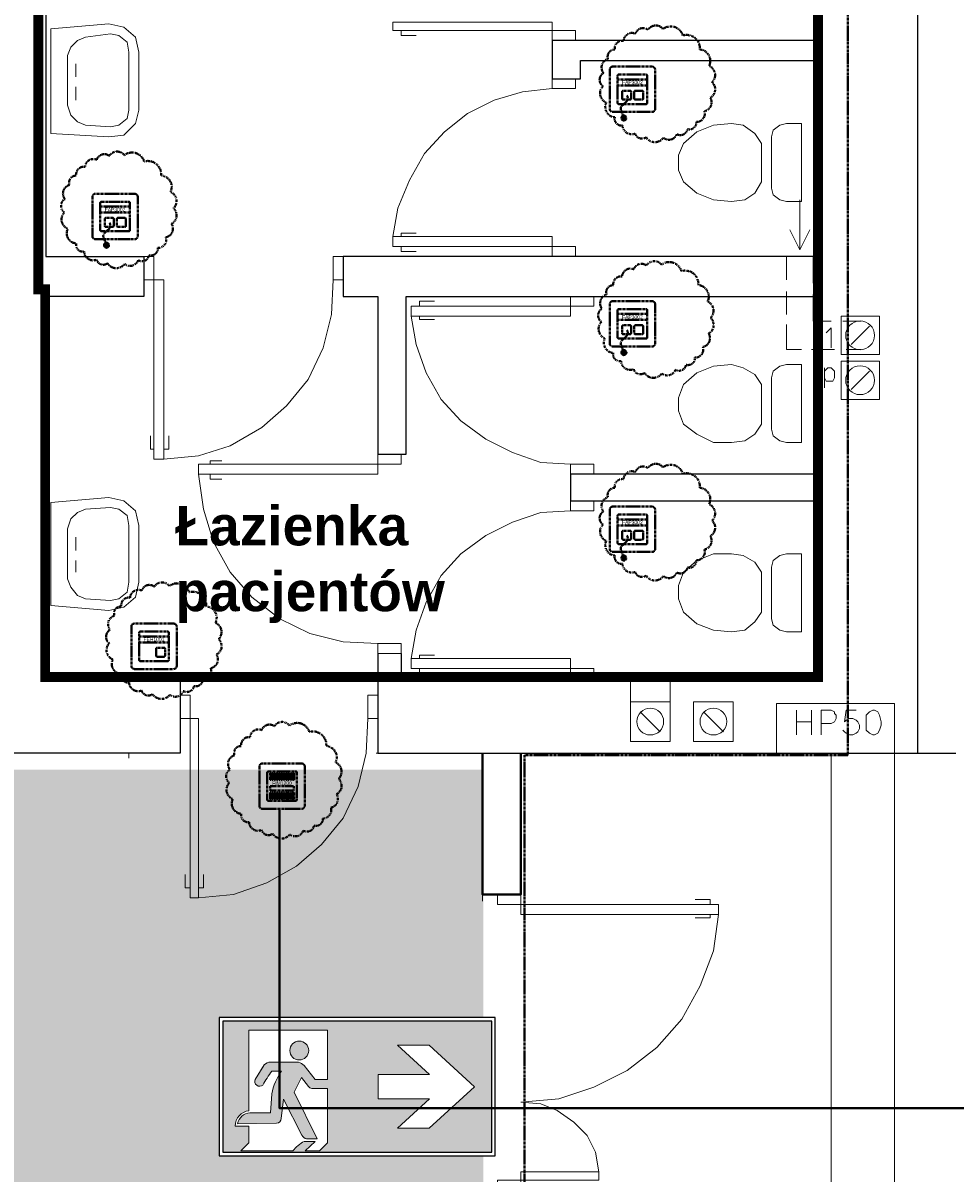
# Model space of a CAD drawing. Header units: millimetres. Extents: x 1 to 17496, y 1 to 30809.
# Tile 58 of 256: x 3512 to 3984, y 13076 to 13659. Entities that reach past the tile are written whole.
import ezdxf
from ezdxf.enums import TextEntityAlignment as Align

# ---------------------------------------------------------------- set-up
doc = ezdxf.new("R2010")
doc.units = ezdxf.units.MM
doc.linetypes.add('BORDER', pattern=[1.75, 0.5, -0.25, 0.5, -0.25, 0, -0.25])
doc.linetypes.add('CENTER', pattern=[2, 1.25, -0.25, 0.25, -0.25])
for name, color, linetype, lineweight in [('0_Przyz_FAP3002', 1, 'CENTER', 40), ('0_Przyz_FEH-1001', 1, 'CENTER', 40), ('0_Przyz_FEH-2001', 1, 'CENTER', 40), ('0_Przyz_FIM1000', 1, 'CENTER', 40), ('0_Przyz_granicze oddziałów', 6, 'CENTER', 40), ('0_Przyz_instalacja do central', 1, 'Continuous', 40), ('0_Przyz_nowe', 211, 'BORDER', 40), ('0_Przyz_WC pacjenta', 30, 'CENTER', 40), ('2DA_SYM', 252, 'Continuous', 25), ('CPCOLOR_255', 255, 'Continuous', 0), ('N_SSP_ewakuacja', 4, 'CENTER', 40)]:
    doc.layers.add(name, color=color, linetype=linetype, lineweight=lineweight)
for name, color, linetype in [('2DE_TXTMARK', 41, 'Continuous'), ('2DE_TXTNUM', 11, 'Continuous'), ('CP_WIPEOUT', 255, 'Continuous'), ('CPCOLOR_green', 114, 'Continuous'), ('PDF _Geometria', 7, 'Continuous')]:
    doc.layers.add(name, color=color, linetype=linetype)
doc.styles.add('arial', font='arialbd.ttf')
doc.styles.add('CP_ATTR', font='ARIAL.TTF')
doc.styles.add('CP_ELATT', font='ARIAL.TTF')

# ---------------------------------------------------------------- blocks, each defined once
blk = doc.blocks.new('ISO_7010_E0A5')
blk.add_wipeout([(-1, 0), (1, 0), (1, 1), (-1, 1)]).dxf.layer = 'CP_WIPEOUT'
at = {"layer": 'CPCOLOR_green'}
h = blk.add_hatch(color=256, dxfattribs=at)
h.paths.add_polyline_path([(-0.975, 0.975), (0.975, 0.975), (0.975, 0.025), (-0.975, 0.025)])
h.paths.add_polyline_path([(0.1514, 0.4111), (0.5236, 0.4111), (0.2916, 0.1996), (0.5204, 0.1996), (0.8499, 0.4998), (0.5204, 0.8), (0.2916, 0.8), (0.5236, 0.5886), (0.1514, 0.5886)], flags=16)
h.paths.add_polyline_path([(-0.2151, 0.4877), (-0.3298, 0.4877, -0.26429), (-0.353, 0.5015), (-0.4048, 0.5672), (-0.4567, 0.4598), (-0.2918, 0.1215), (-0.3669, 0.1215, -0.234795), (-0.4013, 0.1487), (-0.535, 0.409), (-0.5503, 0.27, -0.398067), (-0.5845, 0.2349), (-0.8679, 0.232, -0.330088), (-0.7779, 0.3117), (-0.6295, 0.3117), (-0.6192, 0.4488, -0.104561), (-0.5502, 0.6122), (-0.6192, 0.6122, 0.028533), (-0.6848, 0.5115, -0.779844), (-0.7403, 0.5525), (-0.6743, 0.6572, -0.237785), (-0.6261, 0.6778), (-0.4256, 0.6778, -0.136468), (-0.3844, 0.6536), (-0.3047, 0.5528), (-0.2151, 0.5528), (-0.2151, 0.9094), (-0.785, 0.9094), (-0.785, 0.3258, 0.385257), (-0.8839, 0.2152), (-0.785, 0.2152), (-0.785, 0.0936), (-0.8437, 0.035), (-0.4671, 0.035, -0.099951), (-0.3841, 0.1041), (-0.3049, 0.1041), (-0.3772, 0.035), (-0.2736, 0.035), (-0.2151, 0.0936)], flags=16)
h.paths.add_polyline_path([(-0.3521, 0.7616, 1), (-0.4886, 0.7616, 1)], flags=0)
at = {"layer": 'CPCOLOR_255'}
for p, q in [((-0.2151, 0.9094), (-0.785, 0.9094)), ((-0.785, 0.9094), (-0.785, 0.3258)), ((-0.2151, 0.5528), (-0.2151, 0.9094)), ((0.2916, 0.8), (0.5204, 0.8)), ((0.2916, 0.8), (0.5236, 0.5886)), ((0.5204, 0.8), (0.8499, 0.4998)), ((-0.4256, 0.6778), (-0.6261, 0.6778)), ((-0.7403, 0.5525), (-0.6743, 0.6572)), ((-0.7403, 0.5525), (-0.6777, 0.6534)), ((-0.5502, 0.6122), (-0.6192, 0.6122)), ((-0.3047, 0.5528), (-0.3844, 0.6536)), ((0.1514, 0.5886), (0.5236, 0.5886)), ((0.1514, 0.4111), (0.1514, 0.5886)), ((-0.4048, 0.5672), (-0.4567, 0.4598)), ((-0.4048, 0.5672), (-0.353, 0.5015)), ((-0.2151, 0.5528), (-0.3047, 0.5528)), ((0.5204, 0.1996), (0.8499, 0.4998)), ((-0.6295, 0.3117), (-0.6192, 0.4488)), ((-0.4567, 0.4598), (-0.2918, 0.1215)), ((-0.2151, 0.4877), (-0.3289, 0.4877)), ((-0.2151, 0.0936), (-0.2151, 0.4877)), ((-0.535, 0.409), (-0.5503, 0.27)), ((-0.535, 0.409), (-0.4013, 0.1487)), ((0.5236, 0.4111), (0.1514, 0.4111)), ((0.2916, 0.1996), (0.5236, 0.4111)), ((-0.7779, 0.3117), (-0.6295, 0.3117)), ((-0.8839, 0.2152), (-0.785, 0.2152)), ((-0.5845, 0.2349), (-0.8679, 0.232)), ((-0.785, 0.2152), (-0.785, 0.0936)), ((0.2916, 0.1996), (0.5204, 0.1996)), ((-0.785, 0.0936), (-0.8437, 0.035)), ((-0.3049, 0.1041), (-0.3841, 0.1041)), ((-0.3772, 0.035), (-0.3049, 0.1041)), ((-0.2918, 0.1215), (-0.3669, 0.1215)), ((-0.2151, 0.0936), (-0.2736, 0.035)), ((-0.4671, 0.035), (-0.8437, 0.035)), ((-0.2736, 0.035), (-0.3772, 0.035))]:
    blk.add_line(p, q, dxfattribs=at)
blk.add_circle((-0.4204, 0.7616), 0.0683, dxfattribs=at)
for centre, radius, start, end in [((-0.6297, 0.6196), 0.0583, 86.41036, 139.91315), ((-0.4485, 0.5916), 0.0892, 43.98821, 75.07232), ((0.2304, -0.0129), 1.0548, 143.65031, 150.18774), ((-0.1982, 0.3673), 0.4288, 145.1586, 169.03553), ((-0.7074, 0.5389), 0.0356, 157.65693, 309.45155), ((-0.3293, 0.5151), 0.0273, 209.85459, 270.92853), ((-0.7733, 0.2158), 0.1106, 96.05843, 180.33658), ((-0.7691, 0.2111), 0.101, 94.97211, 168.04191), ((-0.586, 0.2706), 0.0357, 272.34884, 359.17222), ((-0.2544, -0.1357), 0.2727, 118.40112, 141.23233), ((-0.3567, 0.1697), 0.0493, 205.1899, 258.04358)]:
    blk.add_arc(centre, radius, start, end, dxfattribs=at)
at = {"layer": 'CPCOLOR_green'}
blk.add_lwpolyline([(-0.975, 0.025), (0.975, 0.025), (0.975, 0.975), (-0.975, 0.975)], close=True, dxfattribs=at)
at = {"layer": 'Defpoints'}
blk.add_lwpolyline([(-1, 0), (1, 0), (1, 1), (-1, 1)], close=True, dxfattribs=at)
at = {"linetype": 'ByBlock', "style": 'CP_ATTR', "flags": 9}
for tag, p in [('NAME', (0.0323, 0.0181)), ('NUMBER', (0.0323, 0.018)), ('OTHER', (0.0323, 0.0179))]:
    blk.add_attdef(tag, text='', height=0.00005, dxfattribs=at).set_placement(p, align=Align.MIDDLE_LEFT)
blk = doc.blocks.new('2de_abb_sig_045_1psoxj')
blk.add_lwpolyline([(0, 20), (0, 0, 0.414214), (1.5, -1.5), (21.5, -1.5, 0.414214), (23, 0), (23, 20, 0.414214), (21.5, 21.5), (1.5, 21.5, 0.414214)], format="xyb", close=True)
at = {"flags": 128}
for points in [[(4.6, 17.5), (18.4, 17.5)], [(4, 3.1), (4, 16.9)], [(19, 16.9), (19, 3.1)], [(18.4, 2.5), (4.6, 2.5)]]:
    blk.add_lwpolyline(points, dxfattribs=at)
for centre, start, end in [((4.6, 16.9), 90, 180), ((18.4, 16.9), 0, 90), ((4.6, 3.1), 180, 270), ((18.4, 3.1), 270, 0)]:
    blk.add_arc(centre, 0.6, start, end)
at = {"linetype": 'Continuous', "style": 'CP_ATTR', "flags": 9}
for tag in ['NAME', 'ARTICLE', 'MARK2', 'OTHER1', 'PRODUCT-TYPE', 'ORDER-NO', 'PRODUCER', 'VOLTAGE', 'CURRENT', 'POWER', 'CHARACTER', 'IP', 'OTHER', 'LINK', 'WEIGHT', 'NUMBER', 'GROUP', 'FUNCTION', 'EL-STATUS']:
    blk.add_attdef(tag, text='', height=0.00005, dxfattribs=at).set_placement((0, 0), align=Align.MIDDLE_LEFT)
at = {"layer": '2DE_TXTMARK', "linetype": 'ByBlock', "style": 'CP_ATTR', "width": 0.8, "flags": 8}
blk.add_attdef('MARK1', text='', height=1.8, dxfattribs=at).set_placement((11.5, 27), align=Align.CENTER)
at = {"layer": '2DE_TXTNUM', "style": 'CP_ELATT', "width": 0.8}
blk.add_attdef('TAG', text='', height=2.5, dxfattribs=at).set_placement((11.5, 23), align=Align.CENTER)
blk = doc.blocks.new('2de_abb_sig_011_53jswgj')
blk.add_hatch(color=256).paths.add_polyline_path([(4.43, -14.56, 0.52796), (2.73, -13.39, 1.894083)])
for p, q in [((15, 5), (0, 5)), ((15, 2), (0, 2)), ((2.32, -1.2), (2.32, -4.8)), ((6.38, -0.75), (2.76, -0.75)), ((2.77, -5.25), (6.37, -5.25)), ((6.82, -4.8), (6.82, -1.2)), ((6.82, -4.35), (6.82, -4.35)), ((8.47, -1.2), (8.47, -4.8)), ((12.53, -0.75), (8.91, -0.75)), ((8.92, -5.25), (12.52, -5.25)), ((12.97, -4.8), (12.97, -1.2)), ((12.97, -4.35), (12.97, -4.35)), ((1.71, -10.8), (3.18, -14.56)), ((4.46, -6.18), (2.81, -7.85))]:
    blk.add_line(p, q)
at = {"flags": 128}
for points in [[(0, -6.9), (0, 6.9)], [(0.6, 7.5), (14.4, 7.5)], [(15, 6.9), (15, -6.9)], [(14.4, -7.5), (0.6, -7.5)]]:
    blk.add_lwpolyline(points, dxfattribs=at)
blk.add_circle((3.18, -14.56), 1.25)
for centre, radius, start, end in [((0.6, 6.9), 0.6, 90, 180), ((14.4, 6.9), 0.6, 0, 90), ((2.77, -1.2), 0.45, 88.75983, 180), ((2.77, -4.8), 0.45, 180, 270), ((2.77, -4.52), 2.36, 315.55137, 40.26904), ((6.37, -1.2), 0.45, 0, 91.24017), ((6.37, -4.8), 0.45, 270, 0), ((8.92, -1.2), 0.45, 88.75983, 180), ((8.92, -4.8), 0.45, 180, 270), ((12.52, -1.2), 0.45, 0, 91.24017), ((12.52, -4.8), 0.45, 270, 0), ((0.6, -6.9), 0.6, 180, 270), ((3.91, -9.94), 2.36, 117.73799, 201.32906), ((14.4, -6.9), 0.6, 270, 0)]:
    blk.add_arc(centre, radius, start, end)
at = {"linetype": 'Continuous', "style": 'CP_ATTR', "flags": 9}
for tag in ['NAME', 'ARTICLE', 'MARK2', 'OTHER1', 'PRODUCT-TYPE', 'ORDER-NO', 'PRODUCER', 'VOLTAGE', 'CURRENT', 'POWER', 'CHARACTER', 'IP', 'OTHER', 'LINK', 'WEIGHT', 'NUMBER', 'GROUP', 'FUNCTION', 'EL-STATUS']:
    blk.add_attdef(tag, text='', height=0.00005, dxfattribs=at).set_placement((0, -6.9), align=Align.MIDDLE_LEFT)
at = {"layer": '2DE_TXTMARK', "linetype": 'ByBlock', "style": 'CP_ATTR', "width": 0.8, "flags": 8}
blk.add_attdef('MARK1', text='', height=1.8, dxfattribs=at).set_placement((7.5, 3.5), align=Align.MIDDLE_CENTER)
at = {"layer": '2DE_TXTNUM', "style": 'CP_ELATT', "width": 0.8}
blk.add_attdef('TAG', text='', height=2.5, dxfattribs=at).set_placement((7.5, 9), align=Align.CENTER)
blk = doc.blocks.new('2de_abb_sig_004_fzxky90')
blk.add_hatch(color=10).paths.add_polyline_path([(1.5, -2.25), (13.5, -2.25), (13.5, 0), (1.5, 0)])
at = {"color": 10}
for p, q in [((1.5, 0), (13.5, 0)), ((1.5, 0), (1.5, -2.25)), ((13.5, 0), (13.5, -2.25)), ((1.5, -2.25), (13.5, -2.25))]:
    blk.add_line(p, q, dxfattribs=at)
at = {"flags": 128}
for points in [[(0, -6.9), (0, 6.9)], [(0.6, 7.5), (14.4, 7.5)], [(15, 6.9), (15, -6.9)], [(14.4, -7.5), (0.6, -7.5)]]:
    blk.add_lwpolyline(points, dxfattribs=at)
for points in [[(1.5, 3.38), (1.5, 6.38)], [(1.95, 6.38), (1.95, 3.38)], [(2.4, 3.38), (2.4, 6.38)], [(2.85, 6.38), (2.85, 3.38)], [(3.3, 3.38), (3.3, 6.38)], [(3.75, 6.38), (3.75, 3.38)], [(4.2, 3.38), (4.2, 6.38)], [(4.65, 6.38), (4.65, 3.38)], [(5.1, 3.38), (5.1, 6.38)], [(5.55, 6.38), (5.55, 3.38)], [(6, 3.38), (6, 6.38)], [(6.45, 6.38), (6.45, 3.38)], [(6.9, 3.38), (6.9, 6.38)], [(7.35, 6.38), (7.35, 3.38)], [(7.8, 3.38), (7.8, 6.38)], [(8.25, 6.38), (8.25, 3.38)], [(8.7, 3.38), (8.7, 6.38)], [(9.15, 6.38), (9.15, 3.38)], [(9.6, 3.38), (9.6, 6.38)], [(10.05, 6.38), (10.05, 3.38)], [(10.5, 3.38), (10.5, 6.38)], [(10.95, 6.38), (10.95, 3.38)], [(11.4, 3.38), (11.4, 6.38)], [(11.85, 6.38), (11.85, 3.38)], [(12.3, 3.38), (12.3, 6.38)], [(12.75, 6.38), (12.75, 3.38)], [(13.2, 3.38), (13.2, 6.38)], [(13.65, 6.38), (13.65, 3.38)], [(1.5, -6.38), (1.5, -3.38)], [(1.95, -3.38), (1.95, -6.38)], [(2.4, -6.38), (2.4, -3.38)], [(2.85, -3.38), (2.85, -6.38)], [(3.3, -6.38), (3.3, -3.38)], [(3.75, -3.38), (3.75, -6.38)], [(4.2, -6.38), (4.2, -3.38)], [(4.65, -3.38), (4.65, -6.38)], [(5.1, -6.38), (5.1, -3.38)], [(5.55, -3.38), (5.55, -6.38)], [(6, -6.38), (6, -3.38)], [(6.45, -3.38), (6.45, -6.38)], [(6.9, -6.38), (6.9, -3.38)], [(7.35, -3.38), (7.35, -6.38)], [(7.8, -6.38), (7.8, -3.38)], [(8.25, -3.38), (8.25, -6.38)], [(8.7, -6.38), (8.7, -3.38)], [(9.15, -3.38), (9.15, -6.38)], [(9.6, -6.38), (9.6, -3.38)], [(10.05, -3.38), (10.05, -6.38)], [(10.5, -6.38), (10.5, -3.38)], [(10.95, -3.38), (10.95, -6.38)], [(11.4, -6.38), (11.4, -3.38)], [(11.85, -3.38), (11.85, -6.38)], [(12.3, -6.38), (12.3, -3.38)], [(12.75, -3.38), (12.75, -6.38)], [(13.2, -6.38), (13.2, -3.38)], [(13.65, -3.38), (13.65, -6.38)]]:
    blk.add_lwpolyline(points)
for centre, radius, start, end in [((0.6, 6.9), 0.6, 90, 180), ((1.73, 6.38), 0.225, 0, 180), ((2.63, 6.38), 0.225, 0, 180), ((3.53, 6.38), 0.225, 0, 180), ((4.43, 6.38), 0.225, 0, 180), ((5.33, 6.38), 0.225, 0, 180), ((6.23, 6.38), 0.225, 0, 180), ((7.13, 6.38), 0.225, 0, 180), ((8.03, 6.38), 0.225, 0, 180), ((8.93, 6.38), 0.225, 0, 180), ((9.83, 6.38), 0.225, 0, 180), ((10.73, 6.38), 0.225, 0, 180), ((11.63, 6.38), 0.225, 0, 180), ((12.53, 6.38), 0.225, 0, 180), ((13.43, 6.38), 0.225, 0, 180), ((14.4, 6.9), 0.6, 0, 90), ((1.73, 3.38), 0.225, 180, 0), ((2.63, 3.38), 0.225, 180, 0), ((3.53, 3.38), 0.225, 180, 0), ((4.43, 3.38), 0.225, 180, 0), ((5.33, 3.38), 0.225, 180, 0), ((6.23, 3.38), 0.225, 180, 0), ((7.13, 3.38), 0.225, 180, 0), ((8.03, 3.38), 0.225, 180, 0), ((8.93, 3.38), 0.225, 180, 0), ((9.83, 3.38), 0.225, 180, 0), ((10.73, 3.38), 0.225, 180, 0), ((11.63, 3.38), 0.225, 180, 0), ((12.53, 3.38), 0.225, 180, 0), ((13.43, 3.38), 0.225, 180, 0), ((1.73, -3.38), 0.225, 0, 180), ((2.63, -3.38), 0.225, 0, 180), ((3.53, -3.38), 0.225, 0, 180), ((4.43, -3.38), 0.225, 0, 180), ((5.33, -3.38), 0.225, 0, 180), ((6.23, -3.38), 0.225, 0, 180), ((7.13, -3.38), 0.225, 0, 180), ((8.03, -3.38), 0.225, 0, 180), ((8.93, -3.38), 0.225, 0, 180), ((9.83, -3.38), 0.225, 0, 180), ((10.73, -3.38), 0.225, 0, 180), ((11.63, -3.38), 0.225, 0, 180), ((12.53, -3.38), 0.225, 0, 180), ((13.43, -3.38), 0.225, 0, 180), ((0.6, -6.9), 0.6, 180, 270), ((1.73, -6.38), 0.225, 180, 0), ((2.63, -6.38), 0.225, 180, 0), ((3.53, -6.38), 0.225, 180, 0), ((4.43, -6.38), 0.225, 180, 0), ((5.33, -6.38), 0.225, 180, 0), ((6.23, -6.38), 0.225, 180, 0), ((7.13, -6.38), 0.225, 180, 0), ((8.03, -6.38), 0.225, 180, 0), ((8.93, -6.38), 0.225, 180, 0), ((9.83, -6.38), 0.225, 180, 0), ((10.73, -6.38), 0.225, 180, 0), ((11.63, -6.38), 0.225, 180, 0), ((12.53, -6.38), 0.225, 180, 0), ((13.43, -6.38), 0.225, 180, 0), ((14.4, -6.9), 0.6, 270, 0)]:
    blk.add_arc(centre, radius, start, end)
at = {"linetype": 'Continuous', "style": 'CP_ATTR', "flags": 9}
for tag in ['EL-STATUS', 'FUNCTION', 'GROUP', 'NUMBER', 'WEIGHT', 'LINK', 'OTHER', 'IP', 'CHARACTER', 'POWER', 'CURRENT', 'VOLTAGE', 'PRODUCER', 'ORDER-NO', 'PRODUCT-TYPE', 'OTHER1', 'MARK2', 'ARTICLE', 'NAME']:
    blk.add_attdef(tag, text='', height=0.00005, dxfattribs=at).set_placement((0, -6.9), align=Align.MIDDLE_LEFT)
at = {"layer": '2DE_TXTMARK', "linetype": 'ByBlock', "style": 'CP_ATTR', "width": 0.8, "flags": 8}
blk.add_attdef('MARK1', text='', height=1.8, dxfattribs=at).set_placement((7.5, 1.5), align=Align.MIDDLE_CENTER)
at = {"layer": '2DE_TXTNUM', "style": 'CP_ELATT', "width": 0.8}
blk.add_attdef('TAG', text='', height=2.5, dxfattribs=at).set_placement((7.5, 9), align=Align.CENTER)
blk = doc.blocks.new('2de_abb_sig_001_fzxmh7f')
for p, q in [((15, 5), (0, 5)), ((15, 2), (0, 2)), ((8.57, -1.2), (8.57, -4.8)), ((12.63, -0.75), (9.01, -0.75)), ((9.02, -5.25), (12.62, -5.25)), ((13.07, -4.8), (13.07, -1.2)), ((13.07, -4.35), (13.07, -4.35))]:
    blk.add_line(p, q)
at = {"flags": 128}
for points in [[(0, -6.9), (0, 6.9)], [(0.6, 7.5), (14.4, 7.5)], [(15, 6.9), (15, -6.9)], [(14.4, -7.5), (0.6, -7.5)]]:
    blk.add_lwpolyline(points, dxfattribs=at)
for centre, radius, start, end in [((0.6, 6.9), 0.6, 90, 180), ((14.4, 6.9), 0.6, 0, 90), ((9.02, -1.2), 0.45, 88.75983, 180), ((9.02, -4.8), 0.45, 180, 270), ((12.62, -1.2), 0.45, 0, 91.24017), ((12.62, -4.8), 0.45, 270, 0), ((0.6, -6.9), 0.6, 180, 270), ((14.4, -6.9), 0.6, 270, 0)]:
    blk.add_arc(centre, radius, start, end)
at = {"linetype": 'Continuous', "style": 'CP_ATTR', "flags": 9}
for tag in ['NAME', 'ARTICLE', 'MARK2', 'OTHER1', 'PRODUCT-TYPE', 'ORDER-NO', 'PRODUCER', 'VOLTAGE', 'CURRENT', 'POWER', 'CHARACTER', 'IP', 'OTHER', 'LINK', 'WEIGHT', 'NUMBER', 'GROUP', 'FUNCTION', 'EL-STATUS']:
    blk.add_attdef(tag, text='', height=0.00005, dxfattribs=at).set_placement((0, -6.9), align=Align.MIDDLE_LEFT)
at = {"layer": '2DE_TXTMARK', "linetype": 'ByBlock', "style": 'CP_ATTR', "width": 0.8, "flags": 8}
blk.add_attdef('MARK1', text='', height=1.8, dxfattribs=at).set_placement((7.5, 3.5), align=Align.MIDDLE_CENTER)
at = {"layer": '2DE_TXTNUM', "style": 'CP_ELATT', "width": 0.8}
blk.add_attdef('TAG', text='', height=2.5, dxfattribs=at).set_placement((7.5, 9), align=Align.CENTER)

msp = doc.modelspace()

# ---------------------------------------------------------------- hatches: boundary and pattern name
at = {"layer": 'N_SSP_ewakuacja', "lineweight": 60, "transparency": 33554457}
h = msp.add_hatch(color=51, dxfattribs=at)
h.dxf.hatch_style = 1
h.paths.add_polyline_path([(2065.42, 13646.69), (2063.33, 13641.34), (2063.33, 13053.54), (2311.57, 13053.54), (2311.57, 12988.19), (3533.21, 12988.19), (3533.21, 12752.13), (3745.02, 12752.13), (3745.02, 13280.77), (2252.97, 13280.77), (2252.97, 13416.64), (2196.29, 13416.64), (2196.29, 13646.69)])

# ---------------------------------------------------------------- linework, layer by layer
at = {"layer": '0_Przyz_granicze oddziałów'}
msp.add_lwpolyline([(3929.87, 14543.81), (3929.87, 13288.09), (3765.88, 13288.09), (3765.88, 12988.82), (3926.12, 12988.82), (3926.12, 12093.93)], dxfattribs=at)
at = {"layer": '0_Przyz_nowe', "color": 5}
for points in [[(3846.26, 13652.9, -0.5206), (3854.89, 13645.79, -0.5206), (3854.89, 13645.79, -0.5206), (3859.61, 13637.44, -0.5206), (3859.61, 13637.44, -0.5206), (3861.13, 13629.1, -0.5206), (3861.13, 13629.1, -0.5206), (3860.11, 13621.34, -0.5206), (3860.11, 13621.34, -0.5206), (3857.21, 13614.44, -0.5206), (3857.21, 13614.44, -0.5206), (3853.15, 13609.07, -0.5206), (3853.15, 13609.07, -0.5206), (3848.65, 13605.37, -0.5206), (3848.65, 13605.37, -0.5206), (3843.21, 13602.83, -0.5206), (3843.21, 13602.83, -0.5206), (3836.39, 13600.95, -0.5206), (3836.39, 13600.95, -0.5206), (3827.61, 13601.24, -0.5206), (3827.61, 13601.24, -0.5206), (3822.09, 13603.12, -0.5206), (3822.09, 13603.12, -0.5206), (3815.71, 13607.19, -0.5206), (3815.71, 13607.19, -0.5206), (3811.73, 13611.37, -0.5206), (3811.73, 13611.37, -0.5206), (3807.43, 13618.82, -0.5206), (3807.43, 13618.82, -0.5206), (3805.69, 13627.09, -0.5206), (3805.69, 13627.09, -0.5206), (3805.98, 13633.84, -0.5206), (3805.98, 13633.84, -0.5206), (3808.3, 13641.02, -0.5206), (3808.3, 13641.02, -0.5206), (3811.79, 13645.74, -0.5206), (3811.79, 13645.74, -0.5206), (3816.21, 13650.16, -0.5206), (3816.21, 13650.16, -0.5206), (3822.16, 13653.79, -0.5206), (3822.16, 13653.79, -0.5206), (3828.55, 13655.75, -0.5206), (3828.55, 13655.75, -0.5206), (3836.17, 13656.11, -0.5206), (3836.17, 13656.11, -0.5206)], [(3573.11, 13588.99, -0.5206), (3581.74, 13581.88, -0.5206), (3581.74, 13581.88, -0.5206), (3586.46, 13573.53, -0.5206), (3586.46, 13573.53, -0.5206), (3587.98, 13565.19, -0.5206), (3587.98, 13565.19, -0.5206), (3586.97, 13557.42, -0.5206), (3586.97, 13557.42, -0.5206), (3584.06, 13550.53, -0.5206), (3584.06, 13550.53, -0.5206), (3580, 13545.16, -0.5206), (3580, 13545.16, -0.5206), (3575.5, 13541.46, -0.5206), (3575.5, 13541.46, -0.5206), (3570.06, 13538.92, -0.5206), (3570.06, 13538.92, -0.5206), (3563.24, 13537.03, -0.5206), (3563.24, 13537.03, -0.5206), (3554.46, 13537.33, -0.5206), (3554.46, 13537.33, -0.5206), (3548.95, 13539.21, -0.5206), (3548.95, 13539.21, -0.5206), (3542.56, 13543.28, -0.5206), (3542.56, 13543.28, -0.5206), (3538.59, 13547.46, -0.5206), (3538.59, 13547.46, -0.5206), (3534.29, 13554.91, -0.5206), (3534.29, 13554.91, -0.5206), (3532.54, 13563.18, -0.5206), (3532.54, 13563.18, -0.5206), (3532.83, 13569.93, -0.5206), (3532.83, 13569.93, -0.5206), (3535.16, 13577.11, -0.5206), (3535.16, 13577.11, -0.5206), (3538.64, 13581.83, -0.5206), (3538.64, 13581.83, -0.5206), (3543.07, 13586.25, -0.5206), (3543.07, 13586.25, -0.5206), (3549.02, 13589.88, -0.5206), (3549.02, 13589.88, -0.5206), (3555.4, 13591.84, -0.5206), (3555.4, 13591.84, -0.5206), (3563.02, 13592.2, -0.5206), (3563.02, 13592.2, -0.5206)], [(3845.49, 13533.45, -0.5206), (3854.13, 13526.34, -0.5206), (3854.13, 13526.34, -0.5206), (3858.85, 13517.99, -0.5206), (3858.85, 13517.99, -0.5206), (3860.37, 13509.65, -0.5206), (3860.37, 13509.65, -0.5206), (3859.35, 13501.88, -0.5206), (3859.35, 13501.88, -0.5206), (3856.45, 13494.99, -0.5206), (3856.45, 13494.99, -0.5206), (3852.39, 13489.62, -0.5206), (3852.39, 13489.62, -0.5206), (3847.89, 13485.92, -0.5206), (3847.89, 13485.92, -0.5206), (3842.45, 13483.38, -0.5206), (3842.45, 13483.38, -0.5206), (3835.63, 13481.49, -0.5206), (3835.63, 13481.49, -0.5206), (3826.85, 13481.78, -0.5206), (3826.85, 13481.78, -0.5206), (3821.33, 13483.67, -0.5206), (3821.33, 13483.67, -0.5206), (3814.95, 13487.73, -0.5206), (3814.95, 13487.73, -0.5206), (3810.97, 13491.92, -0.5206), (3810.97, 13491.92, -0.5206), (3806.67, 13499.36, -0.5206), (3806.67, 13499.36, -0.5206), (3804.93, 13507.64, -0.5206), (3804.93, 13507.64, -0.5206), (3805.22, 13514.38, -0.5206), (3805.22, 13514.38, -0.5206), (3807.54, 13521.57, -0.5206), (3807.54, 13521.57, -0.5206), (3811.03, 13526.28, -0.5206), (3811.03, 13526.28, -0.5206), (3815.45, 13530.71, -0.5206), (3815.45, 13530.71, -0.5206), (3821.4, 13534.34, -0.5206), (3821.4, 13534.34, -0.5206), (3827.79, 13536.3, -0.5206), (3827.79, 13536.3, -0.5206), (3835.41, 13536.66, -0.5206), (3835.41, 13536.66, -0.5206)], [(3846.26, 13430.73, -0.5206), (3854.89, 13423.62, -0.5206), (3854.89, 13423.62, -0.5206), (3859.61, 13415.28, -0.5206), (3859.61, 13415.28, -0.5206), (3861.13, 13406.93, -0.5206), (3861.13, 13406.93, -0.5206), (3860.11, 13399.17, -0.5206), (3860.11, 13399.17, -0.5206), (3857.21, 13392.27, -0.5206), (3857.21, 13392.27, -0.5206), (3853.15, 13386.9, -0.5206), (3853.15, 13386.9, -0.5206), (3848.65, 13383.2, -0.5206), (3848.65, 13383.2, -0.5206), (3843.21, 13380.66, -0.5206), (3843.21, 13380.66, -0.5206), (3836.39, 13378.78, -0.5206), (3836.39, 13378.78, -0.5206), (3827.61, 13379.07, -0.5206), (3827.61, 13379.07, -0.5206), (3822.09, 13380.95, -0.5206), (3822.09, 13380.95, -0.5206), (3815.71, 13385.02, -0.5206), (3815.71, 13385.02, -0.5206), (3811.73, 13389.2, -0.5206), (3811.73, 13389.2, -0.5206), (3807.43, 13396.65, -0.5206), (3807.43, 13396.65, -0.5206), (3805.69, 13404.92, -0.5206), (3805.69, 13404.92, -0.5206), (3805.98, 13411.67, -0.5206), (3805.98, 13411.67, -0.5206), (3808.3, 13418.85, -0.5206), (3808.3, 13418.85, -0.5206), (3811.79, 13423.57, -0.5206), (3811.79, 13423.57, -0.5206), (3816.21, 13427.99, -0.5206), (3816.21, 13427.99, -0.5206), (3822.16, 13431.62, -0.5206), (3822.16, 13431.62, -0.5206), (3828.55, 13433.58, -0.5206), (3828.55, 13433.58, -0.5206), (3836.17, 13433.94, -0.5206), (3836.17, 13433.94, -0.5206)], [(3595.93, 13370.62, -0.5206), (3604.57, 13363.51, -0.5206), (3604.57, 13363.51, -0.5206), (3609.28, 13355.17, -0.5206), (3609.28, 13355.17, -0.5206), (3610.81, 13346.82, -0.5206), (3610.81, 13346.82, -0.5206), (3609.79, 13339.06, -0.5206), (3609.79, 13339.06, -0.5206), (3606.89, 13332.17, -0.5206), (3606.89, 13332.17, -0.5206), (3602.83, 13326.8, -0.5206), (3602.83, 13326.8, -0.5206), (3598.33, 13323.1, -0.5206), (3598.33, 13323.1, -0.5206), (3592.89, 13320.56, -0.5206), (3592.89, 13320.56, -0.5206), (3586.07, 13318.67, -0.5206), (3586.07, 13318.67, -0.5206), (3577.29, 13318.96, -0.5206), (3577.29, 13318.96, -0.5206), (3571.77, 13320.85, -0.5206), (3571.77, 13320.85, -0.5206), (3565.39, 13324.91, -0.5206), (3565.39, 13324.91, -0.5206), (3561.41, 13329.09, -0.5206), (3561.41, 13329.09, -0.5206), (3557.11, 13336.54, -0.5206), (3557.11, 13336.54, -0.5206), (3555.37, 13344.81, -0.5206), (3555.37, 13344.81, -0.5206), (3555.66, 13351.56, -0.5206), (3555.66, 13351.56, -0.5206), (3557.98, 13358.74, -0.5206), (3557.98, 13358.74, -0.5206), (3561.46, 13363.46, -0.5206), (3561.46, 13363.46, -0.5206), (3565.89, 13367.89, -0.5206), (3565.89, 13367.89, -0.5206), (3571.84, 13371.52, -0.5206), (3571.84, 13371.52, -0.5206), (3578.23, 13373.47, -0.5206), (3578.23, 13373.47, -0.5206), (3585.85, 13373.84, -0.5206), (3585.85, 13373.84, -0.5206)], [(3656.8, 13299.86, -0.5206), (3665.44, 13292.75, -0.5206), (3665.44, 13292.75, -0.5206), (3670.15, 13284.41, -0.5206), (3670.15, 13284.41, -0.5206), (3671.68, 13276.06, -0.5206), (3671.68, 13276.06, -0.5206), (3670.66, 13268.3, -0.5206), (3670.66, 13268.3, -0.5206), (3667.76, 13261.41, -0.5206), (3667.76, 13261.41, -0.5206), (3663.7, 13256.04, -0.5206), (3663.7, 13256.04, -0.5206), (3659.2, 13252.34, -0.5206), (3659.2, 13252.34, -0.5206), (3653.75, 13249.8, -0.5206), (3653.75, 13249.8, -0.5206), (3646.93, 13247.91, -0.5206), (3646.93, 13247.91, -0.5206), (3638.15, 13248.2, -0.5206), (3638.15, 13248.2, -0.5206), (3632.64, 13250.09, -0.5206), (3632.64, 13250.09, -0.5206), (3626.25, 13254.15, -0.5206), (3626.25, 13254.15, -0.5206), (3622.28, 13258.33, -0.5206), (3622.28, 13258.33, -0.5206), (3617.98, 13265.78, -0.5206), (3617.98, 13265.78, -0.5206), (3616.24, 13274.05, -0.5206), (3616.24, 13274.05, -0.5206), (3616.53, 13280.8, -0.5206), (3616.53, 13280.8, -0.5206), (3618.85, 13287.99, -0.5206), (3618.85, 13287.99, -0.5206), (3622.33, 13292.7, -0.5206), (3622.33, 13292.7, -0.5206), (3626.76, 13297.13, -0.5206), (3626.76, 13297.13, -0.5206), (3632.71, 13300.76, -0.5206), (3632.71, 13300.76, -0.5206), (3639.09, 13302.71, -0.5206), (3639.09, 13302.71, -0.5206), (3646.71, 13303.08, -0.5206), (3646.71, 13303.08, -0.5206)]]:
    msp.add_lwpolyline(points, format="xyb", close=True, dxfattribs=at)
at = {"layer": '0_Przyz_WC pacjenta', "ltscale": 500, "const_width": 5}
msp.add_lwpolyline([(3914.84, 13327.68), (3522.84, 13327.68), (3522.84, 13524.16), (3519.39, 13524.16), (3519.39, 13992.07), (3898.86, 13992.26), (3914.82, 13995.02)], close=True, dxfattribs=at)
at = {"layer": 'PDF _Geometria', "lineweight": 25}
for points in [[(3965.35, 14073.13), (3965.35, 13289.02)], [(3688.26, 13993.96), (3543.39, 13993.96), (3523.18, 13993.96), (3523.18, 13540.85), (3572.87, 13540.85), (3572.87, 13520.63), (3523.18, 13520.63), (3523.18, 13326.92), (3591.4, 13326.92), (3591.4, 13289.02), (3437.27, 13289.02), (3437.27, 13326.92), (3506.34, 13326.92), (3506.34, 13993.96), (3489.49, 13993.96), (3344.63, 13993.96), (3290.73, 13993.96), (3145.86, 13993.96)], [(3914.81, 13749.72), (3914.81, 13650.34), (3780.06, 13650.34), (3780.06, 13630.96), (3794.38, 13630.96), (3794.38, 13640.23), (3914.81, 13640.23), (3914.81, 13540.85), (3673.94, 13540.85), (3673.94, 13520.63), (3691.62, 13520.63), (3691.62, 13440.62), (3705.94, 13440.62), (3705.94, 13520.63), (3914.81, 13520.63), (3914.81, 13430.52), (3789.32, 13430.52), (3789.32, 13417.04), (3914.81, 13417.04), (3914.81, 13326.92), (3691.62, 13326.92), (3691.62, 13289.02), (3984.72, 13289.02)], [(3691.62, 13339.55), (3691.62, 13326.92)], [(3703.42, 13339.55), (3703.42, 13326.92)]]:
    msp.add_lwpolyline(points, dxfattribs=at)
at = {"layer": 'PDF _Geometria', "lineweight": 18}
for points in [[(3525.71, 13656.23), (3555.18, 13658.76), (3562.76, 13657.07), (3568.66, 13652.02), (3570.34, 13644.44), (3570.34, 13614.96), (3568.66, 13608.22), (3562.76, 13602.33), (3555.18, 13601.49), (3525.71, 13603.17)], [(3699.2, 13659.6), (3780.06, 13659.6), (3780.06, 13650.34), (3791.85, 13650.34), (3791.85, 13655.39), (3699.2, 13655.39)], [(3534.13, 13642.76), (3534.13, 13617.49), (3535.81, 13612.44), (3539.18, 13609.07), (3543.39, 13607.38), (3556.03, 13606.54), (3560.24, 13607.38), (3564.45, 13610.75), (3565.29, 13614.96), (3565.29, 13644.44), (3564.45, 13649.49), (3560.24, 13652.86), (3556.03, 13653.7), (3543.39, 13652.02), (3539.18, 13650.34), (3535.81, 13646.97)], [(3791.85, 13625.91), (3791.85, 13630.96), (3780.06, 13630.96), (3780.06, 13625.91)], [(3886.18, 13578.75), (3886.18, 13598.12), (3882.81, 13603.17), (3876.91, 13607.38), (3871.02, 13608.22), (3861.75, 13607.38), (3853.33, 13604.01), (3846.59, 13598.12), (3844.07, 13592.22), (3844.07, 13584.64), (3846.59, 13578.75), (3853.33, 13572.85), (3861.75, 13569.48), (3871.02, 13568.64), (3877.76, 13569.48), (3882.81, 13572.85)], [(3898.81, 13568.64), (3906.39, 13568.64), (3906.39, 13608.22), (3898.81, 13608.22), (3895.44, 13607.38), (3892.07, 13604.86), (3891.23, 13601.49), (3891.23, 13575.38), (3892.07, 13572.01), (3895.44, 13569.48)], [(3699.2, 13550.95), (3780.06, 13550.95), (3780.06, 13540.85), (3791.85, 13540.85), (3791.85, 13545.9), (3699.2, 13545.9)], [(3582.98, 13438.1), (3582.98, 13529.06), (3572.87, 13529.06), (3572.87, 13540.85), (3577.92, 13540.85), (3577.92, 13438.1)], [(3673.94, 13529.06), (3673.94, 13540.85), (3668.88, 13540.85), (3668.88, 13529.06)], [(3708.47, 13510.53), (3789.32, 13510.53), (3789.32, 13520.63), (3801.11, 13520.63), (3801.11, 13515.58), (3708.47, 13515.58)], [(3945.98, 13491.16), (3945.98, 13510.53), (3926.6, 13510.53), (3926.6, 13491.16)], [(3886.18, 13455.78), (3886.18, 13476), (3882.81, 13481.05), (3876.91, 13484.42), (3871.02, 13486.1), (3861.75, 13485.26), (3853.33, 13481.89), (3846.59, 13476), (3844.07, 13469.26), (3844.07, 13462.52), (3846.59, 13455.78), (3853.33, 13450.73), (3861.75, 13446.52), (3871.02, 13446.52), (3877.76, 13447.36), (3882.81, 13450.73)], [(3898.81, 13446.52), (3906.39, 13446.52), (3906.39, 13486.1), (3898.81, 13486.1), (3895.44, 13485.26), (3892.07, 13482.73), (3891.23, 13479.36), (3891.23, 13453.26), (3892.07, 13449.89), (3895.44, 13447.36)], [(3945.98, 13468.42), (3945.98, 13487.79), (3926.6, 13487.79), (3926.6, 13468.42)], [(3600.66, 13430.52), (3691.62, 13430.52), (3691.62, 13440.62), (3703.42, 13440.62), (3703.42, 13435.57), (3600.66, 13435.57)], [(3801.11, 13430.52), (3801.11, 13435.57), (3789.32, 13435.57), (3789.32, 13430.52)], [(3525.71, 13416.2), (3555.18, 13418.72), (3562.76, 13417.04), (3568.66, 13411.99), (3570.34, 13404.41), (3570.34, 13375.77), (3568.66, 13368.19), (3562.76, 13363.14), (3555.18, 13361.45), (3525.71, 13363.98)], [(3534.13, 13402.72), (3534.13, 13377.46), (3535.81, 13373.24), (3539.18, 13369.03), (3543.39, 13367.35), (3556.03, 13366.51), (3560.24, 13367.35), (3564.45, 13370.72), (3565.29, 13375.77), (3565.29, 13404.41), (3564.45, 13409.46), (3560.24, 13412.83), (3556.03, 13413.67), (3543.39, 13412.83), (3539.18, 13411.14), (3535.81, 13407.78)], [(3801.11, 13411.99), (3801.11, 13417.04), (3789.32, 13417.04), (3789.32, 13411.99)], [(3886.18, 13360.61), (3886.18, 13380.82), (3882.81, 13385.88), (3876.91, 13389.25), (3871.02, 13390.09), (3861.75, 13390.09), (3853.33, 13386.72), (3846.59, 13380.82), (3844.07, 13374.09), (3844.07, 13367.35), (3846.59, 13360.61), (3853.33, 13354.71), (3861.75, 13351.35), (3871.02, 13350.5), (3877.76, 13351.35), (3882.81, 13355.56)], [(3898.81, 13350.5), (3906.39, 13350.5), (3906.39, 13390.09), (3898.81, 13390.09), (3895.44, 13389.25), (3892.07, 13386.72), (3891.23, 13383.35), (3891.23, 13357.24), (3892.07, 13353.87), (3895.44, 13351.35)], [(3703.42, 13339.55), (3703.42, 13344.61), (3691.62, 13344.61), (3691.62, 13339.55)], [(3708.47, 13337.03), (3789.32, 13337.03), (3789.32, 13326.92), (3801.11, 13326.92), (3801.11, 13331.97), (3708.47, 13331.97)], [(3600.66, 13215.75), (3600.66, 13306.71), (3591.4, 13306.71), (3591.4, 13318.5), (3596.45, 13318.5), (3596.45, 13215.75)], [(3691.62, 13306.71), (3691.62, 13318.5), (3686.57, 13318.5), (3686.57, 13306.71)], [(3839.86, 13294.92), (3839.86, 13315.13), (3819.64, 13315.13), (3819.64, 13294.92)], [(3871.86, 13294.92), (3871.86, 13315.13), (3851.65, 13315.13), (3851.65, 13294.92)], [(3953.56, 13289.02), (3953.56, 13314.29), (3893.76, 13314.29), (3893.76, 13289.02)], [(3942.61, 13310.92), (3940.92, 13310.08), (3939.24, 13308.39), (3939.24, 13300.81), (3940.92, 13299.13), (3942.61, 13298.29), (3943.45, 13298.29), (3945.13, 13299.13), (3945.98, 13300.81), (3946.82, 13303.34), (3946.82, 13305.02), (3945.98, 13308.39), (3945.13, 13310.08), (3943.45, 13310.92)], [(3744.68, 13238.49), (3744.68, 13256.17)], [(3764.06, 13238.49), (3764.06, 13256.17)], [(3864.28, 13207.33), (3764.06, 13207.33), (3764.06, 13217.43), (3752.26, 13217.43), (3752.26, 13212.38), (3864.28, 13212.38)]]:
    msp.add_lwpolyline(points, close=True, dxfattribs=at)
for points in [[(3703.42, 13655.39), (3703.42, 13652.86), (3711, 13652.86)], [(3538.34, 13638.54), (3538.34, 13631.81)], [(3538.34, 13620.02), (3538.34, 13626.75)], [(3780.06, 13625.91), (3764.9, 13624.23), (3750.58, 13620.02), (3737.1, 13613.28), (3725.31, 13604.01), (3715.21, 13593.06), (3707.63, 13579.59), (3701.73, 13565.27), (3699.2, 13550.95)], [(3905.55, 13569.48), (3905.55, 13544.22), (3910.6, 13554.32)], [(3905.55, 13544.22), (3900.5, 13554.32)], [(3703.42, 13550.95), (3703.42, 13552.64), (3711, 13552.64)], [(3703.42, 13545.9), (3703.42, 13543.37), (3711, 13543.37)], [(3898.81, 13529.06), (3898.81, 13540.85)], [(3912.29, 13527.37), (3912.29, 13540.85)], [(3668.88, 13529.06), (3668.04, 13511.37), (3663.83, 13494.52), (3656.25, 13478.52), (3645.3, 13465.05), (3632.67, 13454.1), (3616.67, 13444.83), (3600.66, 13439.78), (3582.98, 13438.1)], [(3712.68, 13515.58), (3712.68, 13518.11), (3720.26, 13518.11)], [(3898.81, 13511.37), (3898.81, 13523.16)], [(3921.55, 13508), (3912.29, 13508), (3912.29, 13521.48)], [(3789.32, 13435.57), (3774.16, 13436.41), (3759.84, 13441.46), (3746.37, 13448.2), (3733.74, 13457.47), (3723.63, 13468.42), (3716.05, 13481.89), (3711, 13496.21), (3708.47, 13510.53)], [(3712.68, 13510.53), (3712.68, 13508.84), (3720.26, 13508.84)], [(3906.39, 13493.68), (3898.81, 13493.68), (3898.81, 13506.32)], [(3936.71, 13508), (3927.45, 13508)], [(3919.02, 13502.1), (3919.87, 13502.95), (3921.55, 13504.63), (3921.55, 13494.52)], [(3931.66, 13496.21), (3940.92, 13505.47)], [(3923.24, 13493.68), (3911.44, 13493.68)], [(3936.71, 13493.68), (3929.13, 13493.68)], [(3918.18, 13484.42), (3918.18, 13474.31)], [(3918.18, 13482.73), (3919.02, 13483.58), (3919.87, 13484.42), (3921.55, 13484.42), (3922.39, 13483.58), (3923.24, 13482.73), (3923.24, 13479.36), (3922.39, 13477.68), (3919.02, 13477.68), (3918.18, 13479.36)], [(3931.66, 13473.47), (3940.92, 13482.73)], [(3577.92, 13443.15), (3576.24, 13443.15), (3576.24, 13449.89)], [(3582.98, 13443.15), (3585.5, 13443.15), (3585.5, 13449.89)], [(3606.56, 13435.57), (3606.56, 13437.25), (3612.46, 13437.25)], [(3691.62, 13344.61), (3673.94, 13345.45), (3657.09, 13349.66), (3641.93, 13357.24), (3627.62, 13368.19), (3616.67, 13380.82), (3608.24, 13395.98), (3603.19, 13412.83), (3600.66, 13430.52)], [(3606.56, 13430.52), (3606.56, 13427.99), (3612.46, 13427.99)], [(3789.32, 13411.99), (3774.16, 13411.14), (3759.84, 13406.09), (3746.37, 13399.35), (3733.74, 13390.09), (3723.63, 13379.14), (3716.05, 13365.66), (3711, 13351.35), (3708.47, 13337.03)], [(3538.34, 13398.51), (3538.34, 13391.77)], [(3538.34, 13380.82), (3538.34, 13386.72)], [(3712.68, 13337.03), (3712.68, 13338.71), (3720.26, 13338.71)], [(3523.18, 13327.76), (3520.65, 13327.76), (3520.65, 13336.19), (3523.18, 13336.19)], [(3712.68, 13331.97), (3712.68, 13329.45), (3720.26, 13329.45)], [(3819.64, 13315.13), (3819.64, 13326.92), (3839.86, 13326.92), (3839.86, 13315.13)], [(3824.7, 13310.08), (3834.8, 13299.97)], [(3856.7, 13310.08), (3866.81, 13299.97)], [(3903.86, 13310.92), (3903.86, 13298.29)], [(3911.44, 13310.92), (3911.44, 13298.29)], [(3916.5, 13298.29), (3916.5, 13310.92), (3921.55, 13310.92), (3923.24, 13310.08), (3923.24, 13309.23), (3924.08, 13308.39), (3924.08, 13306.71), (3923.24, 13305.02), (3921.55, 13304.18), (3916.5, 13304.18)], [(3934.18, 13310.92), (3929.13, 13310.92), (3928.29, 13305.02), (3929.13, 13305.87), (3930.82, 13306.71), (3932.5, 13306.71), (3934.18, 13305.87), (3935.03, 13305.02), (3935.87, 13303.34), (3935.87, 13301.65), (3935.03, 13299.97), (3934.18, 13299.13), (3932.5, 13298.29), (3930.82, 13298.29), (3929.13, 13299.13), (3928.29, 13299.97), (3927.45, 13300.81)], [(3686.57, 13306.71), (3685.73, 13289.02), (3681.52, 13272.18), (3673.94, 13256.17), (3662.99, 13242.7), (3650.36, 13231.75), (3635.2, 13223.33), (3618.35, 13217.43), (3600.66, 13215.75)], [(3903.86, 13305.02), (3911.44, 13305.02)], [(3565.29, 13289.02), (3565.29, 13286.49)], [(3591.4, 13289.02), (3591.4, 13289.86)], [(3690.78, 13289.02), (3691.62, 13289.02)], [(3916.5, 13289.02), (3898.81, 13289.02)], [(3921.55, 12990.87), (3921.55, 13289.02)], [(3953.56, 12990.87), (3953.56, 13289.02)], [(3596.45, 13220.8), (3593.93, 13220.8), (3593.93, 13227.54)], [(3600.66, 13220.8), (3603.19, 13220.8), (3603.19, 13227.54)], [(3744.68, 13217.43), (3744.68, 13214.06)], [(3860.07, 13212.38), (3860.07, 13214.91), (3852.49, 13214.91)], [(3803.64, 13076.78), (3764.06, 13076.78), (3764.06, 13067.52), (3752.26, 13067.52), (3752.26, 13072.57), (3803.64, 13072.57), (3803.64, 13076.78), (3801.96, 13086.89), (3797.74, 13095.31), (3791.01, 13102.05), (3782.58, 13107.94), (3774.16, 13111.31), (3764.06, 13112.15), (3783.43, 13113.84), (3801.11, 13119.73), (3817.96, 13128.16), (3833.12, 13139.95), (3845.75, 13154.27), (3855.02, 13171.11), (3861.75, 13188.8), (3864.28, 13207.33)], [(3860.07, 13207.33), (3860.07, 13205.64), (3852.49, 13205.64)]]:
    msp.add_lwpolyline(points, dxfattribs=at)
at = {"layer": 'PDF _Geometria', "lineweight": 9}
for points in [[(3520.65, 13335.34), (3520.65, 13334.5)], [(3520.65, 13331.97), (3520.65, 13332.82)], [(3521.5, 13335.34), (3521.5, 13336.19), (3521.5, 13335.34)], [(3521.5, 13334.5), (3521.5, 13335.34)], [(3521.5, 13332.82), (3521.5, 13333.66)], [(3521.5, 13331.13), (3521.5, 13331.97)], [(3522.34, 13334.5), (3522.34, 13335.34), (3522.34, 13336.19)], [(3520.65, 13329.45), (3520.65, 13328.61)], [(3521.5, 13329.45), (3521.5, 13330.29), (3521.5, 13329.45)], [(3521.5, 13328.61), (3521.5, 13329.45)], [(3522.34, 13328.61), (3522.34, 13329.45), (3522.34, 13330.29)]]:
    msp.add_lwpolyline(points, dxfattribs=at)
msp.add_lwpolyline([(3522.34, 13332.82), (3522.34, 13331.97)], close=True, dxfattribs=at)
at = {"layer": 'PDF _Geometria', "lineweight": 40}
msp.add_lwpolyline([(3744.68, 13289.02), (3744.68, 13217.43), (3764.06, 13217.43), (3764.06, 13289.02)], dxfattribs=at)
at = {"layer": 'PDF _Geometria', "lineweight": 18}
for centre, radius in [((3936.16, 13500.84), 7.3), ((3936.16, 13478.1), 7.3), ((3829.75, 13305.06), 6.77), ((3861.75, 13305.06), 6.77)]:
    msp.add_circle(centre, radius, dxfattribs=at)

# ---------------------------------------------------------------- block references
at = {"layer": '0_Przyz_FAP3002', "lineweight": -3}
for p in [(3809.19, 13615.57), (3546.8, 13551.1), (3809.19, 13496.69), (3809.19, 13392.54)]:
    msp.add_blockref('2de_abb_sig_045_1psoxj', p, dxfattribs=at)
for p in [(3813.19, 13625.57), (3550.8, 13561.1), (3813.19, 13506.69), (3813.19, 13402.54)]:
    msp.add_blockref('2de_abb_sig_011_53jswgj', p, dxfattribs=at).add_auto_attribs({'MARK1': 'FAP3002'})
at = {"layer": '0_Przyz_FEH-1001', "lineweight": -3}
msp.add_blockref('2de_abb_sig_045_1psoxj', (3566.57, 13333.23), dxfattribs=at)
msp.add_blockref('2de_abb_sig_001_fzxmh7f', (3570.57, 13343.23), dxfattribs=at).add_auto_attribs({'MARK1': 'FEH1001'})
at = {"layer": '0_Przyz_FEH-2001', "lineweight": -3}
msp.add_blockref('2de_abb_sig_004_fzxky90', (3635.5, 13272.36), dxfattribs=at).add_auto_attribs({'MARK1': 'FIM1200'})
at = {"layer": '0_Przyz_FIM1000', "lineweight": -3, "rotation": 270}
msp.add_blockref('2de_abb_sig_045_1psoxj', (3633, 13283.86), dxfattribs=at)

# ---------------------------------------------------------------- texts
at = {"layer": '0_Przyz_WC pacjenta', "insert": (3588.95, 13414.38), "char_height": 20, "width": 187.7677, "attachment_point": 1, "style": 'arial'}
msp.add_mtext('Łazienka pacjentów', dxfattribs=at)

# ---------------------------------------------------------------- next in the draw order: block references
at = {"layer": '2DA_SYM', "xscale": 70, "yscale": 70, "zscale": 70}
msp.add_blockref('ISO_7010_E0A5', (3681.15, 13085.02), dxfattribs=at)

# ---------------------------------------------------------------- next in the draw order: linework, layer by layer
at = {"layer": '0_Przyz_instalacja do central'}
msp.add_lwpolyline([(3641.76, 13261.06), (3641.76, 13109.13), (8077.12, 13109.13), (8077.12, 13346.76)], dxfattribs=at)

doc.saveas('drawing.dxf')
